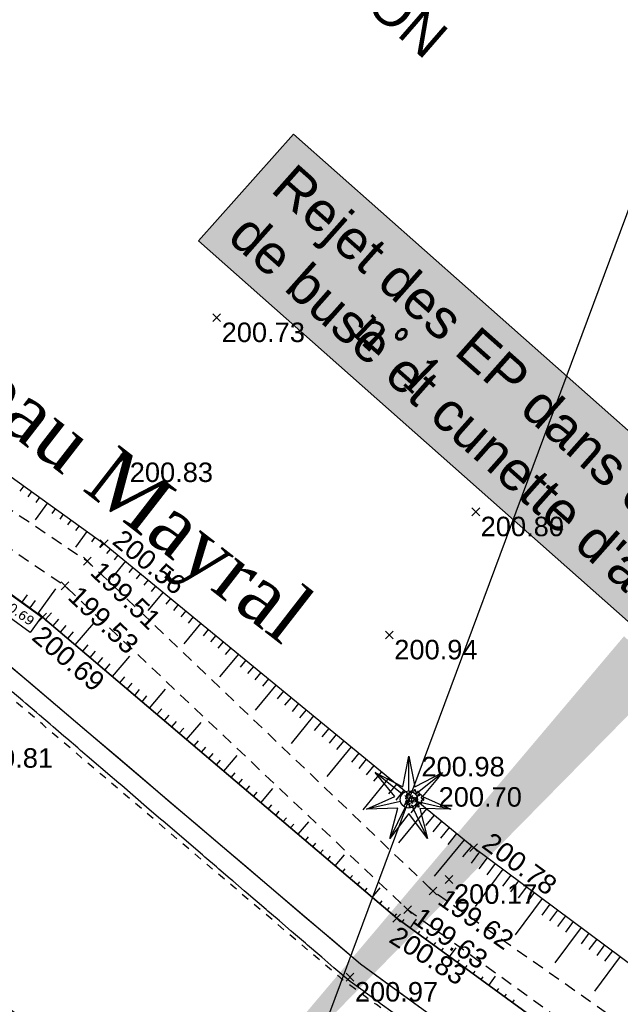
# Model space of a CAD drawing. Extents: x 1616800 to 1632437, y 2248456 to 2251974.
# Tile 83 of 256: x 1617647 to 1617678, y 2251705 to 2251756. Entities that reach past the tile are written whole.
import ezdxf
from ezdxf import colors
from ezdxf.entities.mleader import LeaderData, LeaderLine
from ezdxf.enums import TextEntityAlignment as Align
from ezdxf.math import Vec2, Vec3

# ---------------------------------------------------------------- set-up
doc = ezdxf.new("R2010")
doc.units = 0
doc.header["$LTSCALE"] = 2
doc.header["$PDMODE"] = 3
doc.header["$PDSIZE"] = 0.2
for name, pattern in [('CONTINU', [0]), ('FOSSE', [0.5, 0.3, -0.2]), ('Grille', [0.4, 0.2, -0.2])]:
    doc.linetypes.add(name, pattern=pattern)
doc.layers.get('0').update_dxf_attribs({"linetype": 'CONTINUOUS'})
for name, color, linetype in [('0000-VALORIS-NOUE DERIV BASSIN', 7, 'CONTINUOUS'), ('0000-VALORIS-NOUE DERIV BASSIN EAU MAX RETENTION', 140, 'CONTINUOUS'), ('0000-VALORIS-NOUE DERIV BASSIN TEXTE ET COTES', 1, 'CONTINUOUS'), ('02-PAP-EP TEXTE POUR 2000°', 3, 'CONTINUOUS'), ('09-PAP ECLAIRAGE PROJET', 6, 'CONTINUOUS'), ('X-PTS TOPO-TEXTE TOPOALT', 8, 'CONTINUOUS'), ('X-PTS TOPO-TOPOPOINT', 8, 'CONTINUOUS'), ('Y-FDP TOPO-CADASTRE_NUMERO', 11, 'CONTINUOUS'), ('Y-FDP TOPO-TOP_AXE_FOSSE', 8, 'CONTINUOUS'), ('Y-FDP TOPO-TOP_BARBULE', 8, 'CONTINUOUS'), ('Y-FDP TOPO-TOP_TALUS', 8, 'CONTINUOUS'), ('Y-FDP TOPO-TOP_VEGETATION_symb', 8, 'CONTINUOUS')]:
    doc.layers.add(name, color=color, linetype=linetype)
doc.styles.add('COMPLEX', font='complex.shx')
doc.styles.add('Côte Assainissement', font='verdana.ttf')
doc.styles.get("Standard").update_dxf_attribs({"font": 'arial.ttf'})
doc.styles.add('TIME', font='times.ttf')

# ---------------------------------------------------------------- blocks, each defined once
blk = doc.blocks.new('TCPOINT_2')
at = {"color": 0}
blk.add_point((0, 0), dxfattribs=at)
at = {"layer": 'X-PTS TOPO-TEXTE TOPOALT'}
blk.add_attdef('ALT', (0.25, 0.25), '', height=0.75, dxfattribs=at)
blk = doc.blocks.new('TCPOINT_C')
at = {"color": 0}
blk.add_point((0, 0), dxfattribs=at)
at = {"layer": 'X-PTS TOPO-TEXTE TOPOALT'}
blk.add_attdef('ALT', text='', height=0.75, dxfattribs=at).set_placement((0.5, 0.09), align=Align.MIDDLE_LEFT)
blk = doc.blocks.new('TCPOINT')
at = {"color": 0}
blk.add_point((0, 0), dxfattribs=at)
at = {"layer": 'X-PTS TOPO-TEXTE TOPOALT'}
blk.add_attdef('ALT', text='', height=0.75, dxfattribs=at).set_placement((0.25, -0.25), align=Align.TOP_LEFT)
blk = doc.blocks.new('Arbre composé')
for centre, major_axis, start_param, end_param in [((0.05, 0.93), (-0.0621, 0.0621), -0.814049, 1.170078), ((0.05, 0.93), (0.0621, 0.0621), 5.055805, 7.039932), ((-0.82, 0.1), (0.0621, 0.0621), 0.372067, 2.356194), ((-0.92, -0.06), (-0.114, 0.114), 4.443451, 5.394658), ((-0.72, 0.47), (-0.0621, 0.0621), 0.261799, 2.245927), ((-0.72, 0.47), (-0.0621, 0.0621), 4.560857, 6.544985), ((-0.74, 0.28), (-0.0756, 0.0756), 1.942863, 3.665191), ((-0.5, 0.25), (-0.256, 0.256), 1.472466, 2.237887), ((-0.74, 0.28), (0.0756, 0.0756), 5.235988, 6.958316), ((-0.56, 0.58), (-0.0756, 0.0756), 1.419265, 3.141593), ((-0.45, 0.67), (-0.0621, 0.0621), -0.261799, 1.722328), ((-0.5, 0.55), (-0.031, 0.031), 2.648002, 5.490599), ((-0.44, 0.4), (-0.243, 0.243), -1.12231, -0.636034), ((-0.29, 0.79), (0.0543, 0.0543), 6.27112, 9.712496), ((0, 0), (0.177, 0.177), 5.497787, 11.780972), ((-0.13, 0.86), (0.0756, 0.0756), 2.437811, 4.160139), ((-0.13, 0.86), (-0.0756, 0.0756), 2.589343, 4.311671), ((0.23, 0.85), (-0.0756, 0.0756), 0.343416, 2.065744), ((0.23, 0.85), (0.0756, 0.0756), 3.63654, 5.358868), ((0.37, 0.75), (0.0611, 0.0611), 5.442007, 7.443818), ((0.42, 0.48), (-0.0439, 0.0439), -1.123056, 1.960793), ((0.45, 0.65), (0.162, 0.162), 3.648866, 4.555851), ((0.48, 0.62), (-0.0687, 0.0687), 1.943234, 4.662706), ((0.51, 0.73), (0.0414, 0.0414), 2.084224, 4.724816), ((0.66, 0.41), (0.0621, 0.0621), 6.021386, 8.005513), ((0.83, 0.21), (-0.0756, 0.0756), -0.67513, 1.047198), ((0.83, 0.21), (0.0756, 0.0756), 2.617994, 4.340322), ((0.72, 0.35), (-0.0738, 0.0738), 3.545603, 5.353199), ((0.91, 0.03), (0.0621, 0.0621), 5.497787, 7.481914), ((0.91, 0.03), (-0.0621, 0.0621), 1.942863, 3.926991), ((-0.76, -0.25), (-0.0867, 0.0867), 3.947739, 8.650944), ((-0.73, -0.41), (-0.0339, 0.0339), -0.091877, 2.941892), ((-0.62, -0.41), (-0.0621, 0.0621), 1.280346, 3.264473), ((-0.57, -0.19), (0.0595, 0.0595), 3.060826, 6.736019), ((-0.51, -0.46), (0.031, 0.031), 5.760943, 8.603541), ((-0.44, -0.69), (0.0621, 0.0621), 1.390613, 3.374741), ((-0.55, -0.52), (0.0756, 0.0756), 4.532206, 6.254534), ((-0.44, -0.69), (0.0621, 0.0621), 3.374741, 5.358868), ((-0.24, -0.71), (0.0756, 0.0756), 0.494947, 2.217275), ((-0.24, -0.71), (-0.0756, 0.0756), 3.485009, 5.207336), ((-0.07, -0.8), (0.0621, 0.0621), 1.914212, 3.89834), ((-0.02, -0.8), (0.069, 0.069), 3.361879, 4.78249), ((0.06, -0.78), (-0.0621, 0.0621), 2.356194, 4.340322), ((0.23, -0.7), (-0.0756, 0.0756), -0.523599, 1.198729), ((0.23, -0.7), (0.0756, 0.0756), 5.608055, 7.330383), ((0.43, -0.68), (-0.0621, 0.0621), 0.895666, 2.879793), ((0.54, -0.52), (-0.0756, 0.0756), 0, 1.722328), ((0.55, -0.45), (-0.0565, 0.0565), -1.34685, 0.669035), ((0.43, -0.68), (-0.0621, 0.0621), 2.879793, 4.863921), ((0.66, -0.33), (-0.0621, 0.0621), 1.419265, 3.403392), ((0.83, -0.15), (0.0756, 0.0756), 2.094395, 3.816723), ((0.83, -0.15), (-0.0756, 0.0756), -1.198729, 0.523599), ((0.74, -0.29), (0.0611, 0.0611), 3.899862, 5.901673)]:
    blk.add_ellipse(centre, major_axis=major_axis, ratio=1, start_param=start_param, end_param=end_param)
blk = doc.blocks.new('resineux compose')
at = {"layer": 'Y-FDP TOPO-TOP_VEGETATION_symb'}
for points in [[(-1.966, 1.574), (-0.356, 0.744), (0.005, 2.519)], [(0.001, 0.5), (0.005, 2.519)], [(0.005, 2.519), (0.359, 0.742), (1.972, 1.566)], [(-2.456, -0.556), (-0.804, 0.185), (-1.966, 1.574)], [(-0.39, 0.313), (-1.966, 1.574)], [(0.392, 0.311), (1.972, 1.566)], [(1.972, 1.566), (0.804, 0.182), (2.454, -0.565)], [(-0.488, -0.11), (-2.456, -0.556)], [(-1.097, -2.267), (-0.646, -0.513), (-2.456, -0.556)], [(-0.218, -0.45), (-1.097, -2.267)], [(0.216, -0.451), (1.088, -2.271)], [(0.487, -0.112), (2.454, -0.565)], [(2.454, -0.565), (0.644, -0.515), (1.088, -2.271)], [(1.088, -2.271), (-0.002, -0.825), (-1.097, -2.267)]]:
    blk.add_lwpolyline(points, dxfattribs=at)
at = {"layer": 'Y-FDP TOPO-TOP_VEGETATION_symb', "ltscale": 2}
blk.add_circle((0, 0), 0.5, dxfattribs=at)
blk = doc.blocks.new('*U251')
h = blk.add_hatch(color=256)
edge = h.paths.add_edge_path()
edge.add_arc((0, 0), 0.2, 0, 360)
at = {"linetype": 'Continuous'}
blk.add_lwpolyline([(-0.519, -1.163), (0.197, -0.17), (2.914, -2.129), (2.197, -3.123)], close=True, dxfattribs=at)
at = {"style": 'Côte Assainissement'}
blk.add_attdef('NIVELLEMENT', text='', height=0.6, rotation=324.19928, dxfattribs=at).set_placement((1.197, -1.646), align=Align.MIDDLE)

msp = doc.modelspace()

# ---------------------------------------------------------------- linework, layer by layer
at = {"layer": '0000-VALORIS-NOUE DERIV BASSIN', "linetype": 'Grille', "flags": 128}
msp.add_lwpolyline([(1617678.0586, 2251695.9489), (1617677.6027, 2251696.2899), (1617676.6174, 2251697.0084), (1617675.3495, 2251697.933), (1617673.994, 2251698.9215), (1617673.0879, 2251699.5823), (1617672.1818, 2251700.2431), (1617671.0085, 2251701.0988), (1617669.8351, 2251701.9544), (1617668.6618, 2251702.8101), (1617667.1046, 2251703.9461), (1617665.5478, 2251705.0826), (1617663.9915, 2251706.2196), (1617662.543, 2251707.4508), (1617661.0947, 2251708.6821), (1617659.6465, 2251709.9136), (1617658.1985, 2251711.1453), (1617656.7507, 2251712.3772), (1617655.4744, 2251713.4632), (1617654.1982, 2251714.5492), (1617652.922, 2251715.6352), (1617651.4196, 2251716.9136), (1617649.9173, 2251718.192), (1617648.4149, 2251719.4704), (1617646.9126, 2251720.7488), (1617645.6459, 2251721.8033), (1617645.6161, 2251721.8249), (1617645.4543, 2251721.9424), (1617643.852, 2251723.1056), (1617642.2498, 2251724.2689), (1617640.6475, 2251725.4321), (1617639.0452, 2251726.5954), (1617637.443, 2251727.7586), (1617636.1119, 2251728.725), (1617634.7808, 2251729.6914), (1617633.4497, 2251730.6577), (1617632.1186, 2251731.6241), (1617630.7337, 2251732.6296), (1617629.3488, 2251733.635), (1617627.9639, 2251734.6405), (1617626.579, 2251735.646), (1617625.194, 2251736.6515), (1617623.8795, 2251737.6407), (1617622.565, 2251738.6298), (1617621.2505, 2251739.619), (1617619.7437, 2251740.7529), (1617618.2369, 2251741.8868), (1617616.7301, 2251743.0207), (1617615.2233, 2251744.1546), (1617613.7165, 2251745.2885), (1617612.2098, 2251746.4224), (1617610.7035, 2251747.5558)], dxfattribs=at)
msp.add_lwpolyline([(1617602.3909, 2251737.5442), (1617645.5185, 2251705.7324, 0.0454142), (1617653.2706, 2251701.0353), (1617655.0467, 2251700.1686, -0.0454142), (1617662.7988, 2251695.4714), (1617693.2329, 2251673.0225)], format="xyb", dxfattribs=at)
at = {"layer": '0000-VALORIS-NOUE DERIV BASSIN', "flags": 128}
msp.add_lwpolyline([(1617667.8237, 2251704.9067), (1617666.2789, 2251706.0342), (1617664.7344, 2251707.162), (1617663.2929, 2251708.3876), (1617661.8516, 2251709.6133), (1617660.4104, 2251710.8391), (1617658.9693, 2251712.065), (1617657.5283, 2251713.2911), (1617656.2521, 2251714.3771), (1617654.9759, 2251715.4631), (1617653.6997, 2251716.5491), (1617652.1973, 2251717.8275), (1617650.695, 2251719.1059), (1617649.1926, 2251720.3843), (1617647.6903, 2251721.6627), (1617646.3509, 2251722.7744)], dxfattribs=at)
at = {"layer": '0000-VALORIS-NOUE DERIV BASSIN'}
for points in [[(1617680.1286, 2251699.646, 200.82), (1617666.5916, 2251709.518, 200.83), (1617648.4316, 2251724.971, 200.69), (1617627.6906, 2251740.029, 200.65), (1617608.7916, 2251754.251, 200.51), (1617599.8526, 2251760.695, 200.88)], [(1617678.3459, 2251697.2331, 200.82), (1617664.7331, 2251707.1604, 200.83), (1617646.5755, 2251722.6113, 200.69), (1617625.9073, 2251737.6164, 200.65), (1617607.0123, 2251751.8354, 200.51), (1617598.0983, 2251758.2614, 200.88)]]:
    msp.add_polyline3d(points, dxfattribs=at)
at = {"layer": '0000-VALORIS-NOUE DERIV BASSIN EAU MAX RETENTION', "elevation": 199.9769, "flags": 128}
msp.add_lwpolyline([(1617666.4121, 2251704.6562), (1617665.7489, 2251705.1435), (1617665.6407, 2251705.2224), (1617664.9793, 2251705.7083), (1617664.8693, 2251705.7885), (1617664.2098, 2251706.2731), (1617664.0979, 2251706.3546), (1617663.4761, 2251706.8875), (1617663.3694, 2251706.9796), (1617662.7501, 2251707.5105), (1617662.641, 2251707.6047), (1617662.0241, 2251708.1335), (1617661.9127, 2251708.2297), (1617661.2982, 2251708.7564), (1617661.1844, 2251708.8546), (1617660.5724, 2251709.3792), (1617660.4562, 2251709.4796), (1617659.9869, 2251709.8818), (1617659.8951, 2251709.9611), (1617659.4273, 2251710.3621), (1617659.3341, 2251710.4427), (1617658.8677, 2251710.8425), (1617658.773, 2251710.9243), (1617658.1805, 2251711.4322), (1617658.0575, 2251711.5384), (1617657.4674, 2251712.0443), (1617657.342, 2251712.1526), (1617656.7543, 2251712.6564), (1617656.6265, 2251712.7668), (1617656.0413, 2251713.2685), (1617655.911, 2251713.381), (1617655.3283, 2251713.8806), (1617655.1955, 2251713.9953), (1617654.6153, 2251714.4928), (1617654.4801, 2251714.6095), (1617653.9023, 2251715.1049), (1617653.7646, 2251715.2238), (1617653.1894, 2251715.7171), (1617653.0492, 2251715.8381), (1617652.4843, 2251716.3225), (1617652.3437, 2251716.444), (1617651.7812, 2251716.9262), (1617651.6381, 2251717.0498), (1617651.0781, 2251717.53), (1617650.9326, 2251717.6557), (1617650.3751, 2251718.1338), (1617650.2271, 2251718.2616), (1617649.6721, 2251718.7376), (1617649.5216, 2251718.8676), (1617648.9691, 2251719.3414), (1617648.8161, 2251719.4735), (1617648.2701, 2251719.9418), (1617648.1137, 2251720.0769), (1617647.5701, 2251720.5431), (1617647.4112, 2251720.6804), (1617646.8698, 2251721.1446)], dxfattribs=at)
msp.add_lwpolyline([(1617666.4121, 2251704.6562), (1617665.7489, 2251705.1435), (1617665.6407, 2251705.2224), (1617664.9793, 2251705.7083), (1617664.8693, 2251705.7885), (1617664.2098, 2251706.2731), (1617664.0979, 2251706.3546), (1617663.4761, 2251706.8875), (1617663.3694, 2251706.9796), (1617662.7501, 2251707.5105), (1617662.641, 2251707.6047), (1617662.0241, 2251708.1335), (1617661.9127, 2251708.2297), (1617661.2982, 2251708.7564), (1617661.1844, 2251708.8546), (1617660.5724, 2251709.3792), (1617660.4562, 2251709.4796), (1617659.9869, 2251709.8818), (1617659.8951, 2251709.9611), (1617659.4273, 2251710.3621), (1617659.3341, 2251710.4427), (1617658.8677, 2251710.8425), (1617658.773, 2251710.9243), (1617658.1805, 2251711.4322), (1617658.0575, 2251711.5384), (1617657.4674, 2251712.0443), (1617657.342, 2251712.1526), (1617656.7543, 2251712.6564), (1617656.6265, 2251712.7668), (1617656.0413, 2251713.2685), (1617655.911, 2251713.381), (1617655.3283, 2251713.8806), (1617655.1955, 2251713.9953), (1617654.6153, 2251714.4928), (1617654.4801, 2251714.6095), (1617653.9023, 2251715.1049), (1617653.7646, 2251715.2238), (1617653.1894, 2251715.7171), (1617653.0492, 2251715.8381), (1617652.4843, 2251716.3225), (1617652.3437, 2251716.444), (1617651.7812, 2251716.9262), (1617651.6381, 2251717.0498), (1617651.0781, 2251717.53), (1617650.9326, 2251717.6557), (1617650.3751, 2251718.1338), (1617650.2271, 2251718.2616), (1617649.6721, 2251718.7376), (1617649.5216, 2251718.8676), (1617648.9691, 2251719.3414), (1617648.8161, 2251719.4735), (1617648.2701, 2251719.9418), (1617648.1137, 2251720.0769), (1617647.5701, 2251720.5431), (1617647.4112, 2251720.6804), (1617646.8698, 2251721.1446)], dxfattribs=at)
at = {"layer": '02-PAP-EP TEXTE POUR 2000°', "elevation": 199.9526, "flags": 128}
msp.add_lwpolyline([(1617679.3583, 2251722.9803, 3, 0, 0), (1617652.828, 2251693.8695, 0, 0, 0)], format="xyseb", dxfattribs=at)
at = {"layer": 'Y-FDP TOPO-TOP_AXE_FOSSE', "linetype": 'FOSSE', "elevation": 201.34, "flags": 128}
for points in [[(1617601.8186, 2251762.922), (1617610.1506, 2251756.636), (1617629.6276, 2251741.988), (1617650.7276, 2251727.848), (1617668.4526, 2251710.915), (1617681.6206, 2251701.676), (1617699.0136, 2251688.41), (1617708.9996, 2251680.668), (1617719.8336, 2251677.878), (1617748.7516, 2251665.825), (1617762.3456, 2251660.092), (1617781.0436, 2251652.934), (1617799.0036, 2251644.975), (1617815.3806, 2251635.767), (1617830.3196, 2251628.053), (1617853.9176, 2251613.386), (1617868.6136, 2251605.049), (1617881.5356, 2251596.854), (1617897.5646, 2251587.866), (1617911.5046, 2251578.556), (1617923.2046, 2251571.798), (1617941.6916, 2251560.354), (1617955.8166, 2251551.523), (1617969.3786, 2251543.574), (1617981.8546, 2251538.005), (1617999.4726, 2251530.796), (1618011.2156, 2251524.71), (1618031.4966, 2251514.802), (1618044.3006, 2251508.569), (1618060.3096, 2251501.695), (1618069.9096, 2251496.606), (1618077.1396, 2251493.691), (1618078.3956, 2251492.785), (1618078.3956, 2251492.785)], [(1617600.6196, 2251761.017), (1617609.0186, 2251754.94), (1617628.5696, 2251740.863), (1617649.5776, 2251726.58), (1617667.1536, 2251709.962), (1617698.4656, 2251687.431), (1617708.5936, 2251679.832), (1617719.3676, 2251676.48), (1617748.1656, 2251664.214), (1617780.0586, 2251651.492), (1617797.8506, 2251643.441), (1617814.4516, 2251634.395), (1617829.3226, 2251626.401), (1617852.7376, 2251612.188), (1617867.9276, 2251602.952), (1617881.2236, 2251595.195), (1617896.7006, 2251586.358), (1617910.6286, 2251577.168), (1617921.4716, 2251570.879), (1617940.7716, 2251559.213), (1617954.7426, 2251550.028), (1617968.6406, 2251542.538), (1617981.3776, 2251536.875), (1617998.6816, 2251529.02), (1618010.6006, 2251523.098), (1618031.3996, 2251513.411), (1618043.8426, 2251507.316), (1618060.1126, 2251499.876), (1618069.5666, 2251494.908), (1618076.1756, 2251492.383), (1618078.3956, 2251492.785), (1618078.2546, 2251490.49)]]:
    msp.add_lwpolyline(points, dxfattribs=at)
at = {"layer": 'Y-FDP TOPO-TOP_BARBULE'}
for p, q in [((1617647.4594, 2251731.7115), (1617647.2643, 2251731.4407)), ((1617647.8651, 2251731.4193), (1617647.6724, 2251731.1517)), ((1617648.6765, 2251730.8348), (1617648.0499, 2251729.9649)), ((1617648.2708, 2251731.1271), (1617648.0805, 2251730.8628)), ((1617649.0822, 2251730.5426), (1617648.8966, 2251730.2849)), ((1617649.488, 2251730.2504), (1617649.3047, 2251729.996)), ((1617649.8937, 2251729.9581), (1617649.7128, 2251729.707)), ((1617650.7051, 2251729.3737), (1617650.118, 2251728.5586)), ((1617650.2994, 2251729.6659), (1617650.1209, 2251729.4181)), ((1617651.1108, 2251729.0814), (1617650.937, 2251728.8402)), ((1617651.5165, 2251728.7892), (1617651.3429, 2251728.5482)), ((1617651.906, 2251728.476), (1617651.7121, 2251728.2403)), ((1617652.6782, 2251727.8406), (1617651.9942, 2251727.0092)), ((1617652.2921, 2251728.1583), (1617652.0926, 2251727.9157)), ((1617653.0643, 2251727.5229), (1617652.8534, 2251727.2666)), ((1617653.4504, 2251727.2052), (1617653.2339, 2251726.942)), ((1617653.8365, 2251726.8875), (1617653.6143, 2251726.6175)), ((1617648.1867, 2251725.1488), (1617649.1109, 2251726.4219)), ((1617654.6087, 2251726.2521), (1617653.8304, 2251725.3062)), ((1617654.2226, 2251726.5698), (1617653.9948, 2251726.2929)), ((1617647.3774, 2251725.7363), (1617647.6504, 2251726.1123)), ((1617647.782, 2251725.4426), (1617648.0571, 2251725.8215)), ((1617654.9948, 2251725.9344), (1617654.7556, 2251725.6438)), ((1617648.5819, 2251724.8431), (1617648.885, 2251725.1993)), ((1617655.3809, 2251725.6167), (1617655.1361, 2251725.3192)), ((1617655.767, 2251725.299), (1617655.5165, 2251724.9946)), ((1617648.9627, 2251724.5191), (1617649.2617, 2251724.8705)), ((1617656.1531, 2251724.9813), (1617655.8969, 2251724.67)), ((1617649.3435, 2251724.1951), (1617649.6384, 2251724.5417)), ((1617649.7242, 2251723.871), (1617650.0151, 2251724.2129)), ((1617650.105, 2251723.547), (1617651.0611, 2251724.6705)), ((1617656.5392, 2251724.6636), (1617655.6666, 2251723.6032)), ((1617656.9252, 2251724.3459), (1617656.6578, 2251724.0209)), ((1617657.3113, 2251724.0282), (1617657.0383, 2251723.6963)), ((1617657.6974, 2251723.7105), (1617657.4187, 2251723.3718)), ((1617650.4858, 2251723.223), (1617650.7686, 2251723.5552)), ((1617650.8666, 2251722.8989), (1617651.1453, 2251723.2264)), ((1617658.0835, 2251723.3928), (1617657.7991, 2251723.0472)), ((1617651.2474, 2251722.5749), (1617651.522, 2251722.8976)), ((1617652.009, 2251721.9269), (1617652.8971, 2251722.9706)), ((1617658.4696, 2251723.0751), (1617657.5028, 2251721.9002)), ((1617658.8557, 2251722.7574), (1617658.56, 2251722.3981)), ((1617651.6282, 2251722.2509), (1617651.8987, 2251722.5688)), ((1617659.2418, 2251722.4397), (1617658.9405, 2251722.0735)), ((1617652.3898, 2251721.6028), (1617652.6522, 2251721.9111)), ((1617659.6279, 2251722.122), (1617659.3209, 2251721.7489)), ((1617660.014, 2251721.8043), (1617659.7013, 2251721.4243)), ((1617652.7706, 2251721.2788), (1617653.0289, 2251721.5823)), ((1617653.1514, 2251720.9548), (1617653.4056, 2251721.2535)), ((1617653.913, 2251720.3067), (1617654.7332, 2251721.2706)), ((1617660.4001, 2251721.4866), (1617659.339, 2251720.1971)), ((1617660.7862, 2251721.1689), (1617660.4622, 2251720.7752)), ((1617653.5322, 2251720.6307), (1617653.7823, 2251720.9247)), ((1617661.1723, 2251720.8512), (1617660.8426, 2251720.4506)), ((1617654.2938, 2251719.9827), (1617654.5358, 2251720.267)), ((1617661.5584, 2251720.5335), (1617661.2231, 2251720.1261)), ((1617661.9445, 2251720.2158), (1617661.6035, 2251719.8015)), ((1617654.6746, 2251719.6586), (1617654.9125, 2251719.9382)), ((1617662.3306, 2251719.8981), (1617661.1752, 2251718.4941)), ((1617655.0554, 2251719.3346), (1617655.2892, 2251719.6094)), ((1617655.4362, 2251719.0106), (1617655.6659, 2251719.2806)), ((1617655.8169, 2251718.6865), (1617656.5692, 2251719.5706)), ((1617662.7166, 2251719.5804), (1617662.3644, 2251719.1524)), ((1617663.1027, 2251719.2627), (1617662.7448, 2251718.8278)), ((1617663.4888, 2251718.945), (1617663.1253, 2251718.5032)), ((1617656.1977, 2251718.3625), (1617656.4194, 2251718.6229)), ((1617656.5785, 2251718.0385), (1617656.7961, 2251718.2941)), ((1617664.261, 2251718.3096), (1617663.0115, 2251716.7911)), ((1617663.8749, 2251718.6273), (1617663.5057, 2251718.1786)), ((1617656.9593, 2251717.7144), (1617657.1728, 2251717.9653)), ((1617657.3401, 2251717.3904), (1617657.5495, 2251717.6365)), ((1617657.7209, 2251717.0664), (1617658.4053, 2251717.8706)), ((1617664.6471, 2251717.9919), (1617664.2666, 2251717.5295)), ((1617665.0332, 2251717.6742), (1617664.647, 2251717.2049)), ((1617665.4193, 2251717.3565), (1617665.0275, 2251716.8804)), ((1617658.1017, 2251716.7424), (1617658.3029, 2251716.9788)), ((1617658.4825, 2251716.4183), (1617658.6797, 2251716.65)), ((1617666.1915, 2251716.7211), (1617664.8477, 2251715.0881)), ((1617665.8054, 2251717.0388), (1617665.4079, 2251716.5558)), ((1617658.8633, 2251716.0943), (1617659.0564, 2251716.3212)), ((1617659.6249, 2251715.4462), (1617660.2413, 2251716.1707)), ((1617666.5776, 2251716.4035), (1617666.1688, 2251715.9066)), ((1617659.2441, 2251715.7703), (1617659.4331, 2251715.9924)), ((1617666.9637, 2251716.0858), (1617666.5492, 2251715.5821)), ((1617667.3498, 2251715.7681), (1617666.9297, 2251715.2575)), ((1617660.0057, 2251715.1222), (1617660.1865, 2251715.3347)), ((1617668.122, 2251715.1327), (1617666.6839, 2251713.385)), ((1617667.7359, 2251715.4504), (1617667.3101, 2251714.9329)), ((1617660.3865, 2251714.7982), (1617660.5633, 2251715.0059)), ((1617660.7673, 2251714.4741), (1617660.94, 2251714.6771)), ((1617668.508, 2251714.815), (1617668.071, 2251714.2838)), ((1617661.1481, 2251714.1501), (1617661.3167, 2251714.3483)), ((1617661.5289, 2251713.8261), (1617662.0774, 2251714.4707)), ((1617668.8941, 2251714.4973), (1617668.4514, 2251713.9592)), ((1617669.2802, 2251714.1796), (1617668.8319, 2251713.6347)), ((1617661.9096, 2251713.502), (1617662.0701, 2251713.6906)), ((1617669.6663, 2251713.8619), (1617669.2123, 2251713.3101)), ((1617662.2904, 2251713.178), (1617662.4469, 2251713.3618)), ((1617670.0524, 2251713.5442), (1617668.5201, 2251711.682)), ((1617670.4385, 2251713.2265), (1617669.9747, 2251712.6628)), ((1617662.6712, 2251712.854), (1617662.8236, 2251713.033)), ((1617663.052, 2251712.53), (1617663.2003, 2251712.7042)), ((1617663.4328, 2251712.2059), (1617663.9134, 2251712.7707)), ((1617670.8356, 2251712.9228), (1617670.404, 2251712.3425)), ((1617671.2368, 2251712.6245), (1617670.8072, 2251712.0468)), ((1617671.638, 2251712.3261), (1617671.2104, 2251711.7511)), ((1617663.8136, 2251711.8819), (1617663.9537, 2251712.0465)), ((1617664.1944, 2251711.5579), (1617664.3304, 2251711.7177)), ((1617672.0392, 2251712.0277), (1617670.6204, 2251710.1199)), ((1617672.4405, 2251711.7293), (1617672.0168, 2251711.1596)), ((1617664.5752, 2251711.2338), (1617664.7072, 2251711.3889)), ((1617664.956, 2251710.9098), (1617665.0839, 2251711.0601)), ((1617665.3368, 2251710.5858), (1617665.7495, 2251711.0708)), ((1617672.8417, 2251711.4309), (1617672.42, 2251710.8639)), ((1617673.2429, 2251711.1326), (1617672.8232, 2251710.5682)), ((1617673.6441, 2251710.8342), (1617673.2263, 2251710.2725)), ((1617665.7176, 2251710.2617), (1617665.8373, 2251710.4024)), ((1617666.0984, 2251709.9377), (1617666.214, 2251710.0736)), ((1617674.0453, 2251710.5358), (1617672.6594, 2251708.6723)), ((1617674.4465, 2251710.2374), (1617674.0327, 2251709.681)), ((1617666.4792, 2251709.6137), (1617666.5908, 2251709.7448)), ((1617674.8477, 2251709.939), (1617674.4359, 2251709.3853)), ((1617675.2489, 2251709.6407), (1617674.8391, 2251709.0896)), ((1617666.8763, 2251709.3104), (1617666.974, 2251709.4443)), ((1617667.2803, 2251709.0158), (1617667.6075, 2251709.4644)), ((1617676.0514, 2251709.0439), (1617674.6985, 2251707.2248)), ((1617675.6501, 2251709.3423), (1617675.2423, 2251708.7939)), ((1617667.6843, 2251708.7212), (1617667.7829, 2251708.8564)), ((1617668.0883, 2251708.4265), (1617668.1873, 2251708.5624)), ((1617676.4526, 2251708.7455), (1617676.0487, 2251708.2025)), ((1617668.4923, 2251708.1319), (1617668.5918, 2251708.2684)), ((1617676.8538, 2251708.4472), (1617676.4519, 2251707.9067)), ((1617677.255, 2251708.1488), (1617676.8551, 2251707.611)), ((1617668.8962, 2251707.8373), (1617668.9962, 2251707.9744)), ((1617669.3002, 2251707.5427), (1617669.6349, 2251708.0016)), ((1617678.0574, 2251707.552), (1617676.7375, 2251705.7773)), ((1617677.6562, 2251707.8504), (1617677.2583, 2251707.3153)), ((1617669.7042, 2251707.2481), (1617669.8051, 2251707.3864)), ((1617670.1082, 2251706.9535), (1617670.2095, 2251707.0924)), ((1617670.5122, 2251706.6589), (1617670.6139, 2251706.7984)), ((1617670.9162, 2251706.3643), (1617671.0184, 2251706.5044)), ((1617671.3202, 2251706.0697), (1617671.6623, 2251706.5388)), ((1617671.7241, 2251705.775), (1617671.8272, 2251705.9164)), ((1617672.1281, 2251705.4804), (1617672.2317, 2251705.6224)), ((1617672.5321, 2251705.1858), (1617672.6361, 2251705.3284))]:
    msp.add_line(p, q, dxfattribs=at)
at = {"layer": 'Y-FDP TOPO-TOP_TALUS', "elevation": 201.34, "flags": 128}
msp.add_lwpolyline([(1617616.2666, 2251770.213), (1617610.3376, 2251766.397), (1617605.0976, 2251761.617), (1617610.6046, 2251757.885), (1617630.9016, 2251743.638), (1617651.5876, 2251728.738), (1617670.5436, 2251713.14), (1617683.1536, 2251703.762), (1617700.7816, 2251690.685), (1617721.3596, 2251679.731), (1617750.4036, 2251667.507), (1617763.0046, 2251662.137), (1617782.1896, 2251654.735), (1617799.8756, 2251646.373), (1617816.1886, 2251637.54), (1617831.2396, 2251629.029), (1617854.8706, 2251615.354), (1617869.0526, 2251606.843), (1617882.8896, 2251598.861), (1617898.6766, 2251588.998), (1617912.8626, 2251580.258), (1617924.4126, 2251573.443), (1617942.7026, 2251562.063), (1617952.7762, 2251556.1244)], dxfattribs=at)
at = {"layer": 'Y-FDP TOPO-TOP_TALUS', "linetype": 'CONTINU', "elevation": 201.34, "flags": 128}
msp.add_lwpolyline([(1617599.8526, 2251760.695), (1617608.7916, 2251754.251), (1617627.6906, 2251740.029), (1617648.4316, 2251724.971), (1617666.5916, 2251709.518), (1617680.1286, 2251699.646), (1617680.1286, 2251699.646), (1617697.7246, 2251686.476), (1617708.1248, 2251679.1148), (1617717.9686, 2251675.531), (1617747.6066, 2251662.967), (1617761.2316, 2251657.723), (1617761.2316, 2251657.723), (1617779.0456, 2251650.11), (1617790.9458, 2251645.0401)], dxfattribs=at)

# ---------------------------------------------------------------- block references
at = {"layer": '0000-VALORIS-NOUE DERIV BASSIN TEXTE ET COTES', "xscale": 0.8, "yscale": 0.8, "zscale": 0.8}
msp.add_blockref('*U251', (1617646.0386, 2251726.6867, 200.6854), dxfattribs=at).add_auto_attribs({'NIVELLEMENT': '200.69'})
at = {"layer": 'X-PTS TOPO-TOPOPOINT'}
ref = msp.add_blockref('TCPOINT', (1617657.3616, 2251740.341, 200.73), dxfattribs=at)
ref.add_attrib('ALT', '200.73', dxfattribs={"layer": 'X-PTS TOPO-TEXTE TOPOALT', "height": 1, "rotation": 0}).set_placement((1617657.6116, 2251740.091, 200.73), align=Align.TOP_LEFT)
ref = msp.add_blockref('TCPOINT', (1617652.6476, 2251733.157, 200.83), dxfattribs=at)
ref.add_attrib('ALT', '200.83', dxfattribs={"layer": 'X-PTS TOPO-TEXTE TOPOALT', "height": 1, "rotation": 0}).set_placement((1617652.8976, 2251732.907, 200.83), align=Align.TOP_LEFT)
ref = msp.add_blockref('TCPOINT', (1617670.6476, 2251730.376, 200.8), dxfattribs=at)
ref.add_attrib('ALT', '200.80', dxfattribs={"layer": 'X-PTS TOPO-TEXTE TOPOALT', "height": 1, "rotation": 360}).set_placement((1617670.8976, 2251730.126, 200.8), align=Align.TOP_LEFT)
ref = msp.add_blockref('TCPOINT_2', (1617651.5876, 2251728.738, 200.56), dxfattribs=dict(at, rotation=320.5506441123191))
ref.add_attrib('ALT', '200.56', (1617651.9395, 2251728.7722, 200.56), dxfattribs={"layer": 'X-PTS TOPO-TEXTE TOPOALT', "height": 1, "rotation": 320.55064})
ref = msp.add_blockref('TCPOINT_C', (1617650.7276, 2251727.848, 199.51), dxfattribs=dict(at, rotation=316.3090875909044))
ref.add_attrib('ALT', '199.51', dxfattribs={"layer": 'X-PTS TOPO-TEXTE TOPOALT', "height": 1, "rotation": 316.30909}).set_placement((1617651.1513, 2251727.5677, 199.51), align=Align.MIDDLE_LEFT)
ref = msp.add_blockref('TCPOINT_C', (1617649.5776, 2251726.58, 199.53), dxfattribs=dict(at, rotation=316.6048136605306))
ref.add_attrib('ALT', '199.53', dxfattribs={"layer": 'X-PTS TOPO-TEXTE TOPOALT', "height": 1, "rotation": 316.60481}).set_placement((1617650.0027, 2251726.3019, 199.53), align=Align.MIDDLE_LEFT)
ref = msp.add_blockref('TCPOINT', (1617648.4316, 2251724.971, 200.69), dxfattribs=dict(at, rotation=319.6043394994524))
ref.add_attrib('ALT', '200.69', dxfattribs={"layer": 'X-PTS TOPO-TEXTE TOPOALT', "height": 1, "rotation": 319.60434}).set_placement((1617648.46, 2251724.6186, 200.69), align=Align.TOP_LEFT)
ref = msp.add_blockref('TCPOINT', (1617666.2156, 2251724.055, 200.94), dxfattribs=at)
ref.add_attrib('ALT', '200.94', dxfattribs={"layer": 'X-PTS TOPO-TEXTE TOPOALT', "height": 1, "rotation": 0}).set_placement((1617666.4656, 2251723.805, 200.94), align=Align.TOP_LEFT)
ref = msp.add_blockref('TCPOINT', (1617644.4436, 2251718.493, 200.81), dxfattribs=at)
ref.add_attrib('ALT', '200.81', dxfattribs={"layer": 'X-PTS TOPO-TEXTE TOPOALT', "height": 1, "rotation": 360}).set_placement((1617644.6936, 2251718.243, 200.81), align=Align.TOP_LEFT)
ref = msp.add_blockref('TCPOINT', (1617667.2116, 2251715.611, 200.98), dxfattribs=at)
ref.add_attrib('ALT', '200.98', dxfattribs={"layer": 'X-PTS TOPO-TEXTE TOPOALT', "height": 1, "rotation": 360}).set_placement((1617667.8606, 2251717.8001, 200.98), align=Align.TOP_LEFT)
ref = msp.add_blockref('TCPOINT', (1617667.4906, 2251715.606, 200.7), dxfattribs=at)
ref.add_attrib('ALT', '200.70', dxfattribs={"layer": 'X-PTS TOPO-TEXTE TOPOALT', "height": 1, "rotation": 360}).set_placement((1617668.7416, 2251716.2443, 200.7), align=Align.TOP_LEFT)
ref = msp.add_blockref('TCPOINT_2', (1617670.5436, 2251713.14, 200.78), dxfattribs=dict(at, rotation=323.3619849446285))
ref.add_attrib('ALT', '200.78', (1617670.8934, 2251713.1914, 200.78), dxfattribs={"layer": 'X-PTS TOPO-TEXTE TOPOALT', "height": 1, "rotation": 323.36199})
ref = msp.add_blockref('TCPOINT', (1617669.2766, 2251711.508, 200.17), dxfattribs=at)
ref.add_attrib('ALT', '200.17', dxfattribs={"layer": 'X-PTS TOPO-TEXTE TOPOALT', "height": 1, "rotation": 0}).set_placement((1617669.5266, 2251711.258, 200.17), align=Align.TOP_LEFT)
ref = msp.add_blockref('TCPOINT_C', (1617668.4526, 2251710.915, 199.62), dxfattribs=dict(at, rotation=324.945534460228))
ref.add_attrib('ALT', '199.62', dxfattribs={"layer": 'X-PTS TOPO-TEXTE TOPOALT', "height": 1, "rotation": 324.94553}).set_placement((1617668.9136, 2251710.7015, 199.62), align=Align.MIDDLE_LEFT)
ref = msp.add_blockref('TCPOINT_C', (1617667.1536, 2251709.962, 199.63), dxfattribs=dict(at, rotation=324.2625537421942))
ref.add_attrib('ALT', '199.63', dxfattribs={"layer": 'X-PTS TOPO-TEXTE TOPOALT', "height": 1, "rotation": 324.26255}).set_placement((1617667.612, 2251709.743, 199.63), align=Align.MIDDLE_LEFT)
ref = msp.add_blockref('TCPOINT', (1617666.5916, 2251709.518, 200.83), dxfattribs=dict(at, rotation=327.4651809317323))
ref.add_attrib('ALT', '200.83', dxfattribs={"layer": 'X-PTS TOPO-TEXTE TOPOALT', "height": 1, "rotation": 327.46518}).set_placement((1617666.6679, 2251709.1728, 200.83), align=Align.TOP_LEFT)
ref = msp.add_blockref('TCPOINT', (1617664.1956, 2251706.492, 200.97), dxfattribs=at)
ref.add_attrib('ALT', '200.97', dxfattribs={"layer": 'X-PTS TOPO-TEXTE TOPOALT', "height": 1, "rotation": 360}).set_placement((1617664.4456, 2251706.242, 200.97), align=Align.TOP_LEFT)
at = {"layer": 'Y-FDP TOPO-TOP_VEGETATION_symb'}
for name, p, xscale, yscale in [('resineux compose', (1617667.2116, 2251715.611, 201.34), 0.8799999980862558, 0.8799999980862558), ('Arbre composé', (1617667.4906, 2251715.606, 201.34), 0.4999999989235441, 0.4999999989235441)]:
    msp.add_blockref(name, p, dxfattribs=dict(at, xscale=xscale, yscale=yscale))

# ---------------------------------------------------------------- texts
at = {"layer": '0000-VALORIS-NOUE DERIV BASSIN TEXTE ET COTES', "color": 7, "insert": (1617638.4252, 2251744.6261), "char_height": 3, "width": 41.963537, "attachment_point": 1, "rotation": 322.16883, "style": 'TIME'}
msp.add_mtext('Ruisseau Mayral', dxfattribs=at)
at = {"layer": '02-PAP-EP TEXTE POUR 2000°', "insert": (1617661.3838, 2251748.3587, 199.9526), "char_height": 2, "attachment_point": 1, "rotation": 318.43714, "bg_fill": 17, "box_fill_scale": 1.5, "bg_fill_color": 255, "bg_fill_transparency": 0}
msp.add_mtext_dynamic_manual_height_columns("Rejet des EP dans canal de dérivation tête de buse et cunette d'accompagnement", width=55.522523, gutter_width=12.5, heights=[0], dxfattribs=at)
at = {"layer": 'Y-FDP TOPO-CADASTRE_NUMERO', "style": 'COMPLEX', "width": 0.8}
msp.add_text('n° 1', height=2, rotation=315.42461, dxfattribs=at).set_placement((1617664.2609, 2251739.6144))

# ---------------------------------------------------------------- leaders
at = {"layer": '09-PAP ECLAIRAGE PROJET'}
ml = msp.add_multileader_mtext('Standard', dxfattribs=at)
ml.set_content("RACCORDEMENTS SUR ARMOIRE D'ECLAIRAGE DANS LE POSTE DE TRANSFORMATION", color=256)
ml.set_leader_properties()
ml.build(insert=Vec2(0, 0))
ml.multileader.update_dxf_attribs({"text_right_attachment_type": 6, "dogleg_length": 0.36, "arrow_head_size": 2, "scale": 0.5})
ctx = ml.context
ctx.base_point, ctx.scale, ctx.char_height, ctx.arrow_head_size, ctx.landing_gap_size, ctx.plane_origin, ctx.plane_x_axis, ctx.plane_y_axis = Vec3(1617659.0832, 2251784.7155, 404.9802), 0.5, 2, 2, 1, Vec3(1617418.9084, 2252011.5155, 404.9802), Vec3(0.7549808, -0.6557469), Vec3(0.6557469, 0.7549808)
ctx.right_attachment = 6
notes = []
notes.append((ctx, [(1, (1, 1, 0), (1617684.1402, 2251761.1202, 404.9802), (-0.7549808, 0.6557469), 0.18, [(0, [(1617650.4576, 2251670.4956, 404.9802)], 0, [])])]))
ctx.mtext.insert, ctx.mtext.text_direction, ctx.mtext.rotation, ctx.mtext.width, ctx.mtext.flow_direction = Vec3(1617660.5051, 2251784.8276, 404.9802), Vec3(0.7549808, -0.6557469), 5.5680138, 40.470438, 5
for ctx, leaders in notes:
    for number, flags, end, landing, length, lines in leaders:
        leader = LeaderData()
        leader.index, (leader.has_last_leader_line, leader.has_dogleg_vector, leader.attachment_direction) = number, flags
        leader.last_leader_point, leader.dogleg_vector, leader.dogleg_length = Vec3(end), Vec3(landing), length
        for number, points, colour, breaks in lines:
            line = LeaderLine()
            line.index, line.vertices, line.color, line.breaks = number, Vec3.list(points), colors.encode_raw_color(colour), breaks
            leader.lines.append(line)
        ctx.leaders.append(leader)

doc.saveas('drawing.dxf')
